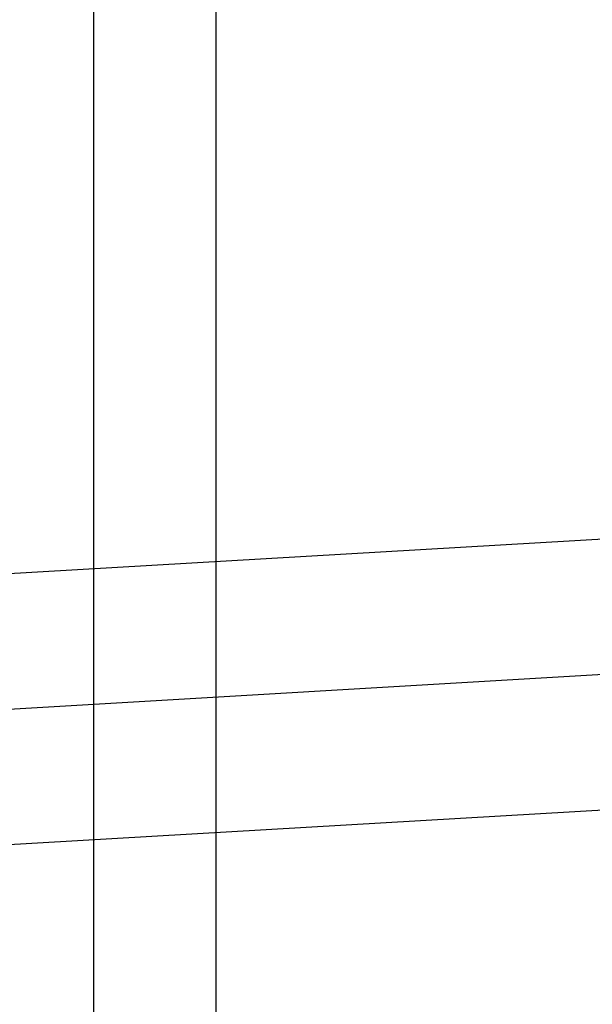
# Model space of a CAD drawing. Header units: inches. Extents: x 0 to 204, y 0 to 132.
# Tile 92 of 115: x 122.8614 to 122.9432, y 49.1391 to 49.2797. Entities that reach past the tile are written whole.
import ezdxf

# ---------------------------------------------------------------- set-up
doc = ezdxf.new("R2010")
doc.units = ezdxf.units.IN
doc.header["$LTSCALE"] = 11.243375
doc.header["$MEASUREMENT"] = 0
doc.linetypes.add('HIDDEN', pattern=[0.2, 0.1, -0.1])
doc.layers.add('DEFAULT_2', color=8, linetype='HIDDEN')

msp = doc.modelspace()

# ---------------------------------------------------------------- linework, layer by layer
at = {"layer": 'DEFAULT_2', "color": 8, "linetype": 'HIDDEN'}
for p, q in [((122.88942, 52.4267), (122.88942, 46.92619)), ((122.87192, 49.94452), (122.87192, 48.97452)), ((122.57563, 49.18404), (123.00158, 49.2089)), ((122.50837, 49.16078), (123.04625, 49.19218)), ((122.5095, 49.14152), (123.04737, 49.17291))]:
    msp.add_line(p, q, dxfattribs=at)

doc.saveas('drawing.dxf')
